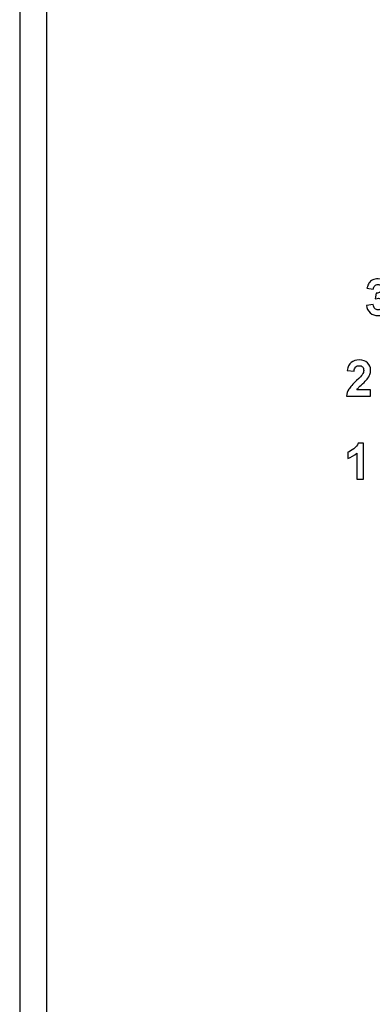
# Model space of a CAD drawing. Header units: millimetres. Extents: x 7146 to 9164, y -1568 to -663.
# Tile 7 of 187: x 7230 to 7254, y -1357 to -1291. Entities that reach past the tile are written whole.
import ezdxf

# ---------------------------------------------------------------- set-up
doc = ezdxf.new("R2010")
doc.units = ezdxf.units.MM
doc.header["$LTSCALE"] = 3

msp = doc.modelspace()

# ---------------------------------------------------------------- linework, layer by layer
at = {"linetype": 'Continuous', "lineweight": 30}
for p, q in [((7230.437, -1156.834), (7230.437, -1409.406)), ((7232.225, -1158.621), (7232.225, -1407.618))]:
    msp.add_line(p, q, dxfattribs=at)
for points, knots in [([(7253.559, -1310.449), (7253.559, -1310.449), (7254.004, -1310.395), (7254.004, -1310.395), (7254.004, -1310.395), (7254.018, -1310.509), (7254.056, -1310.595), (7254.119, -1310.655), (7254.119, -1310.655), (7254.181, -1310.715), (7254.256, -1310.745), (7254.344, -1310.745), (7254.344, -1310.745), (7254.439, -1310.745), (7254.519, -1310.709), (7254.584, -1310.637), (7254.584, -1310.637), (7254.649, -1310.565), (7254.681, -1310.468), (7254.681, -1310.346), (7254.681, -1310.346), (7254.681, -1310.23), (7254.65, -1310.139), (7254.588, -1310.071), (7254.588, -1310.071), (7254.526, -1310.003), (7254.45, -1309.97), (7254.36, -1309.97), (7254.36, -1309.97), (7254.302, -1309.97), (7254.231, -1309.981), (7254.149, -1310.004), (7254.149, -1310.004), (7254.149, -1310.004), (7254.2, -1309.629), (7254.2, -1309.629), (7254.2, -1309.629), (7254.325, -1309.632), (7254.42, -1309.605), (7254.485, -1309.548), (7254.485, -1309.548), (7254.55, -1309.491), (7254.583, -1309.415), (7254.583, -1309.32), (7254.583, -1309.32), (7254.583, -1309.239), (7254.559, -1309.175), (7254.511, -1309.127), (7254.511, -1309.127), (7254.463, -1309.079), (7254.399, -1309.055), (7254.32, -1309.055), (7254.32, -1309.055), (7254.241, -1309.055), (7254.174, -1309.082), (7254.119, -1309.137), (7254.119, -1309.137), (7254.063, -1309.191), (7254.029, -1309.271), (7254.017, -1309.375), (7254.017, -1309.375), (7254.017, -1309.375), (7253.593, -1309.304), (7253.593, -1309.304), (7253.593, -1309.304), (7253.623, -1309.158), (7253.667, -1309.042), (7253.726, -1308.956), (7253.726, -1308.956), (7253.786, -1308.869), (7253.869, -1308.801), (7253.975, -1308.751), (7253.975, -1308.751), (7254.082, -1308.702), (7254.201, -1308.676), (7254.333, -1308.676), (7254.333, -1308.676), (7254.559, -1308.676), (7254.74, -1308.749), (7254.876, -1308.893), (7254.876, -1308.893), (7254.988, -1309.01), (7255.045, -1309.143), (7255.045, -1309.292), (7255.045, -1309.292), (7255.045, -1309.503), (7254.93, -1309.671), (7254.699, -1309.796), (7254.699, -1309.796), (7254.837, -1309.825), (7254.946, -1309.891), (7255.029, -1309.994), (7255.029, -1309.994), (7255.111, -1310.096), (7255.152, -1310.22), (7255.152, -1310.366), (7255.152, -1310.366), (7255.152, -1310.576), (7255.075, -1310.755), (7254.922, -1310.904), (7254.922, -1310.904), (7254.768, -1311.052), (7254.577, -1311.126), (7254.348, -1311.126), (7254.348, -1311.126), (7254.13, -1311.126), (7253.95, -1311.064), (7253.807, -1310.939), (7253.807, -1310.939), (7253.664, -1310.814), (7253.582, -1310.651), (7253.559, -1310.449)], [0, 0, 0, 0, 0.034483, 0.034483, 0.034483, 0.034483, 0.068966, 0.068966, 0.068966, 0.068966, 0.103448, 0.103448, 0.103448, 0.103448, 0.137931, 0.137931, 0.137931, 0.137931, 0.172414, 0.172414, 0.172414, 0.172414, 0.206897, 0.206897, 0.206897, 0.206897, 0.241379, 0.241379, 0.241379, 0.241379, 0.275862, 0.275862, 0.275862, 0.275862, 0.310345, 0.310345, 0.310345, 0.310345, 0.344828, 0.344828, 0.344828, 0.344828, 0.37931, 0.37931, 0.37931, 0.37931, 0.413793, 0.413793, 0.413793, 0.413793, 0.448276, 0.448276, 0.448276, 0.448276, 0.482759, 0.482759, 0.482759, 0.482759, 0.517241, 0.517241, 0.517241, 0.517241, 0.551724, 0.551724, 0.551724, 0.551724, 0.586207, 0.586207, 0.586207, 0.586207, 0.62069, 0.62069, 0.62069, 0.62069, 0.655172, 0.655172, 0.655172, 0.655172, 0.689655, 0.689655, 0.689655, 0.689655, 0.724138, 0.724138, 0.724138, 0.724138, 0.758621, 0.758621, 0.758621, 0.758621, 0.793103, 0.793103, 0.793103, 0.793103, 0.827586, 0.827586, 0.827586, 0.827586, 0.862069, 0.862069, 0.862069, 0.862069, 0.896552, 0.896552, 0.896552, 0.896552, 0.931034, 0.931034, 0.931034, 0.931034, 1, 1, 1, 1]), ([(7253.839, -1316.069), (7253.839, -1316.069), (7253.839, -1316.496), (7253.839, -1316.496), (7253.839, -1316.496), (7253.839, -1316.496), (7252.227, -1316.496), (7252.227, -1316.496), (7252.227, -1316.496), (7252.245, -1316.335), (7252.297, -1316.181), (7252.385, -1316.037), (7252.385, -1316.037), (7252.472, -1315.892), (7252.644, -1315.701), (7252.901, -1315.461), (7252.901, -1315.461), (7253.109, -1315.269), (7253.236, -1315.138), (7253.283, -1315.069), (7253.283, -1315.069), (7253.346, -1314.974), (7253.378, -1314.88), (7253.378, -1314.787), (7253.378, -1314.787), (7253.378, -1314.685), (7253.35, -1314.606), (7253.295, -1314.551), (7253.295, -1314.551), (7253.24, -1314.496), (7253.164, -1314.468), (7253.067, -1314.468), (7253.067, -1314.468), (7252.971, -1314.468), (7252.895, -1314.497), (7252.838, -1314.555), (7252.838, -1314.555), (7252.781, -1314.613), (7252.748, -1314.709), (7252.739, -1314.843), (7252.739, -1314.843), (7252.739, -1314.843), (7252.281, -1314.797), (7252.281, -1314.797), (7252.281, -1314.797), (7252.309, -1314.544), (7252.394, -1314.363), (7252.538, -1314.252), (7252.538, -1314.252), (7252.682, -1314.142), (7252.862, -1314.087), (7253.078, -1314.087), (7253.078, -1314.087), (7253.315, -1314.087), (7253.501, -1314.151), (7253.636, -1314.278), (7253.636, -1314.278), (7253.772, -1314.406), (7253.839, -1314.565), (7253.839, -1314.755), (7253.839, -1314.755), (7253.839, -1314.863), (7253.82, -1314.965), (7253.781, -1315.063), (7253.781, -1315.063), (7253.743, -1315.161), (7253.681, -1315.263), (7253.597, -1315.37), (7253.597, -1315.37), (7253.541, -1315.441), (7253.441, -1315.543), (7253.296, -1315.676), (7253.296, -1315.676), (7253.151, -1315.809), (7253.059, -1315.898), (7253.02, -1315.941), (7253.02, -1315.941), (7252.982, -1315.985), (7252.95, -1316.027), (7252.926, -1316.069), (7252.926, -1316.069), (7252.926, -1316.069), (7253.839, -1316.069), (7253.839, -1316.069)], [0, 0, 0, 0, 0.045455, 0.045455, 0.045455, 0.045455, 0.090909, 0.090909, 0.090909, 0.090909, 0.136364, 0.136364, 0.136364, 0.136364, 0.181818, 0.181818, 0.181818, 0.181818, 0.227273, 0.227273, 0.227273, 0.227273, 0.272727, 0.272727, 0.272727, 0.272727, 0.318182, 0.318182, 0.318182, 0.318182, 0.363636, 0.363636, 0.363636, 0.363636, 0.409091, 0.409091, 0.409091, 0.409091, 0.454545, 0.454545, 0.454545, 0.454545, 0.5, 0.5, 0.5, 0.5, 0.545455, 0.545455, 0.545455, 0.545455, 0.590909, 0.590909, 0.590909, 0.590909, 0.636364, 0.636364, 0.636364, 0.636364, 0.681818, 0.681818, 0.681818, 0.681818, 0.727273, 0.727273, 0.727273, 0.727273, 0.772727, 0.772727, 0.772727, 0.772727, 0.818182, 0.818182, 0.818182, 0.818182, 0.863636, 0.863636, 0.863636, 0.863636, 0.909091, 0.909091, 0.909091, 0.909091, 1, 1, 1, 1]), ([(7253.372, -1322.043), (7253.372, -1322.043), (7252.912, -1322.043), (7252.912, -1322.043), (7252.912, -1322.043), (7252.912, -1322.043), (7252.912, -1320.31), (7252.912, -1320.31), (7252.912, -1320.31), (7252.744, -1320.468), (7252.546, -1320.584), (7252.318, -1320.659), (7252.318, -1320.659), (7252.318, -1320.659), (7252.318, -1320.241), (7252.318, -1320.241), (7252.318, -1320.241), (7252.438, -1320.202), (7252.568, -1320.128), (7252.709, -1320.018), (7252.709, -1320.018), (7252.85, -1319.908), (7252.947, -1319.78), (7252.999, -1319.634), (7252.999, -1319.634), (7252.999, -1319.634), (7253.372, -1319.634), (7253.372, -1319.634), (7253.372, -1319.634), (7253.372, -1319.634), (7253.372, -1322.043), (7253.372, -1322.043)], [0, 0, 0, 0, 0.111111, 0.111111, 0.111111, 0.111111, 0.222222, 0.222222, 0.222222, 0.222222, 0.333333, 0.333333, 0.333333, 0.333333, 0.444444, 0.444444, 0.444444, 0.444444, 0.555556, 0.555556, 0.555556, 0.555556, 0.666667, 0.666667, 0.666667, 0.666667, 0.777778, 0.777778, 0.777778, 0.777778, 1, 1, 1, 1])]:
    msp.add_open_spline(points, degree=3, knots=knots, dxfattribs=at)

doc.saveas('drawing.dxf')
